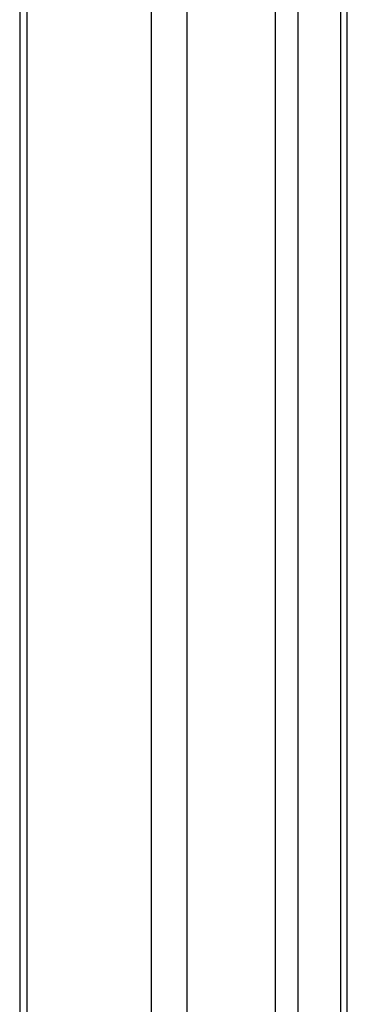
# Model space of a CAD drawing. Header units: inches. Extents: x 6 to 353, y 6 to 228.
# Tile 124 of 256: x 316.09 to 317.77, y 115.54 to 120.59. Entities that reach past the tile are written whole.
import ezdxf

# ---------------------------------------------------------------- set-up
doc = ezdxf.new("R2010")
doc.units = ezdxf.units.IN
doc.header["$LTSCALE"] = 19.946667
doc.header["$MEASUREMENT"] = 0
doc.layers.get('0').update_dxf_attribs({"linetype": 'CONTINUOUS'})

msp = doc.modelspace()

# ---------------------------------------------------------------- linework, layer by layer
at = {"color": 7, "linetype": 'Continuous'}
for p, q in [((316.088, 129.4509), (316.088, 76.2076)), ((316.1258, 76.1549), (316.1258, 129.4317)), ((316.765, 78.1847), (316.765, 126.6638)), ((316.9474, 78.1847), (316.9474, 126.6638)), ((317.4014, 78.4468), (317.4014, 126.4054)), ((317.5174, 78.4468), (317.5174, 126.3384)), ((317.7359, 78.3207), (317.7359, 126.2123)), ((317.7691, 78.3399), (317.7691, 126.1931))]:
    msp.add_line(p, q, dxfattribs=at)

doc.saveas('drawing.dxf')
